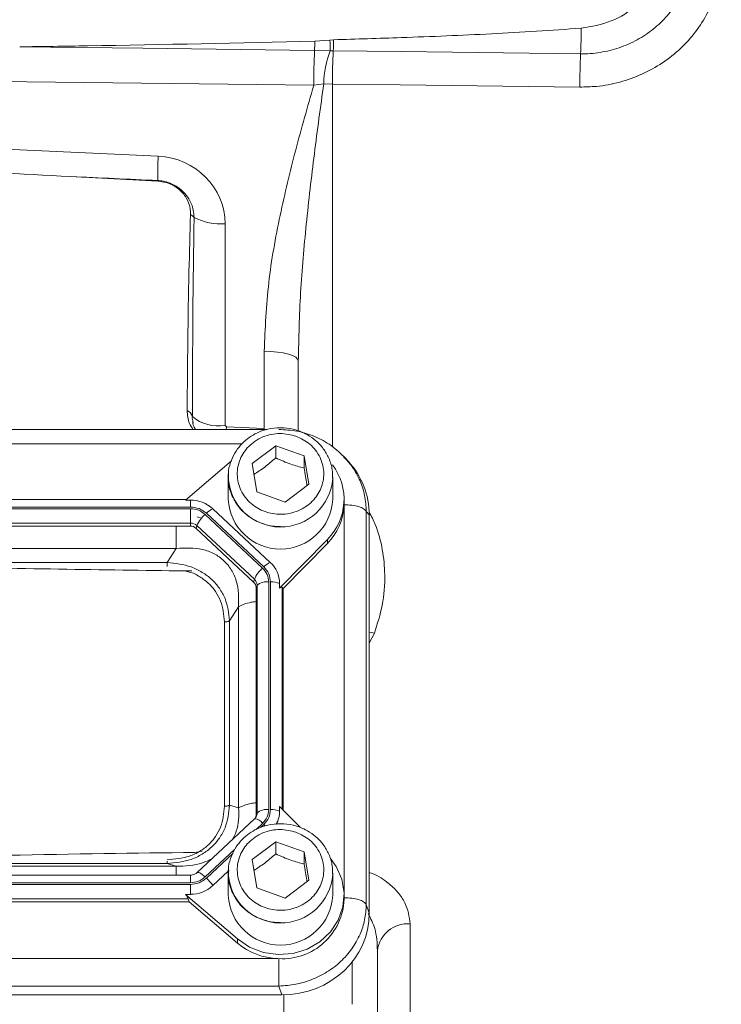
# Model space of a CAD drawing. Header units: inches. Extents: x 0.3 to 33.9, y 0.2 to 21.6.
# Tile 5 of 18: x 9.5 to 12, y 8.1 to 11.6. Entities that reach past the tile are written whole.
import ezdxf

# ---------------------------------------------------------------- set-up
doc = ezdxf.new("R2010")
doc.units = ezdxf.units.IN
doc.header["$MEASUREMENT"] = 0

msp = doc.modelspace()

# ---------------------------------------------------------------- linework, layer by layer
at = {"color": 7, "linetype": 'Continuous', "lineweight": 15}
for p, q in [((10.527, 11.4972), (10.5802, 11.501)), ((10.5802, 11.501), (10.5932, 11.5019)), ((10.5257, 11.4641), (10.5808, 11.4629)), ((8.7182, 11.3635), (10.523, 11.3409)), ((10.523, 11.3409), (10.5582, 11.3466)), ((10.5582, 11.3466), (10.5888, 11.3455)), ((9.9726, 11.0904), (8.7182, 11.1484)), ((9.6626, 11.0184), (9.9712, 11.0022)), ((10.209, 10.1382), (10.209, 10.8512)), ((10.3476, 10.4007), (10.3476, 10.1272)), ((10.4682, 10.1193), (10.4682, 10.3662)), ((10.0954, 10.1552), (10.0966, 10.1465)), ((10.2138, 10.1334), (10.209, 10.1382)), ((10.3476, 10.1272), (10.2138, 10.1334)), ((10.3573, 10.124), (7.0358, 10.124)), ((10.3044, 10.0029), (10.3883, 10.0663)), ((10.3883, 10.0663), (10.4891, 10.0302)), ((10.3883, 10.0233), (10.3883, 10.0663)), ((10.4891, 10.0302), (10.506, 9.9306)), ((10.4891, 10.0302), (10.4891, 9.9872)), ((10.2313, 10.0133), (10.0686, 9.8741)), ((10.3213, 9.9033), (10.3044, 10.0029)), ((10.6334, 10.0217), (10.6284, 10.0274)), ((10.6459, 10.0101), (10.6346, 10.0226)), ((10.2202, 9.9553), (10.2206, 9.9666)), ((10.2202, 9.9553), (10.2202, 9.8771)), ((10.506, 9.9306), (10.4221, 9.8671)), ((10.5902, 9.8771), (10.5902, 9.9553)), ((10.5902, 9.9553), (10.5902, 9.9513)), ((10.4221, 9.8671), (10.3213, 9.9033)), ((10.0713, 9.8764), (7.3641, 9.8764)), ((10.0686, 9.8741), (10.0864, 9.8741)), ((10.0864, 9.8741), (10.0864, 9.8494)), ((10.6301, 9.8575), (10.6302, 9.8628)), ((10.6302, 9.8628), (10.6302, 9.8771)), ((10.0864, 9.8494), (7.349, 9.8494)), ((10.0864, 9.8437), (7.349, 9.8437)), ((10.0864, 9.7927), (10.0864, 9.8437)), ((10.342, 9.6337), (10.1387, 9.8235)), ((10.3463, 9.6377), (10.143, 9.8275)), ((10.3691, 9.6536), (10.1658, 9.8434)), ((10.7088, 8.444), (10.7088, 9.8339)), ((10.7192, 9.8224), (10.7088, 9.8339)), ((10.7192, 8.4132), (10.7192, 9.8224)), ((10.0864, 9.7927), (7.349, 9.7927)), ((10.0864, 9.782), (10.0864, 9.7927)), ((10.1259, 9.8099), (10.1101, 9.815)), ((10.0864, 9.782), (7.349, 9.782)), ((10.1069, 9.7741), (10.1095, 9.7837)), ((10.3102, 9.5843), (10.1069, 9.7741)), ((10.3127, 9.594), (10.1095, 9.7837)), ((10.4019, 9.5629), (10.5711, 9.7352)), ((10.4147, 9.5616), (10.5711, 9.7209)), ((10.5711, 9.7352), (10.5711, 9.7209)), ((10.0363, 9.7031), (7.3991, 9.7031)), ((10.0043, 9.6532), (10.0363, 9.7031)), ((10.0043, 9.6532), (7.4312, 9.6532)), ((10.3102, 9.5843), (10.3127, 9.594)), ((10.3637, 8.7797), (10.3637, 9.5849)), ((10.3698, 8.7797), (10.3698, 9.5849)), ((10.4019, 9.5629), (10.4019, 9.5795)), ((10.3187, 9.5652), (10.3223, 9.5725)), ((10.3187, 8.76), (10.3187, 9.5652)), ((10.3223, 8.7673), (10.3223, 9.5725)), ((10.4147, 9.5616), (10.4111, 9.5652)), ((10.4147, 8.778), (10.4147, 9.5616)), ((10.2251, 9.4471), (10.2571, 9.4969)), ((10.2571, 8.7853), (10.2571, 9.4969)), ((10.2069, 8.7916), (10.2069, 9.4433)), ((10.2251, 8.7954), (10.2251, 9.4471)), ((10.2251, 8.7954), (10.2571, 8.7853)), ((10.4019, 8.791), (10.4019, 8.7744)), ((10.4747, 8.7169), (10.4019, 8.791)), ((10.3133, 8.7466), (10.1101, 8.5568)), ((10.3192, 8.7545), (10.3145, 8.7472)), ((10.3191, 8.7542), (10.3186, 8.7533)), ((10.3187, 8.76), (10.3223, 8.7673)), ((10.3044, 8.6025), (10.3883, 8.6659)), ((10.3883, 8.6659), (10.4891, 8.6298)), ((10.3883, 8.6229), (10.3883, 8.6659)), ((10.1007, 8.6279), (10.1277, 8.6325)), ((10.3213, 8.5029), (10.3044, 8.6025)), ((10.4891, 8.6298), (10.506, 8.5302)), ((10.4891, 8.6298), (10.4891, 8.5868)), ((7.3991, 8.5792), (10.0363, 8.5792)), ((7.4312, 8.5892), (10.0043, 8.5892)), ((10.0363, 8.5792), (10.0043, 8.5892)), ((10.2202, 8.5549), (10.2206, 8.5662)), ((10.0864, 8.5479), (7.349, 8.5479)), ((10.1658, 8.5105), (10.2203, 8.5614)), ((10.2202, 8.5549), (10.2202, 8.4768)), ((10.2211, 8.5621), (10.2233, 8.5642)), ((10.5902, 8.4768), (10.5902, 8.5549)), ((10.5902, 8.5549), (10.5902, 8.5509)), ((7.349, 8.5209), (10.0864, 8.5209)), ((7.349, 8.5152), (10.0864, 8.5152)), ((10.0864, 8.5152), (10.0864, 8.4798)), ((10.4221, 8.4668), (10.3213, 8.5029)), ((10.506, 8.5302), (10.4221, 8.4668)), ((7.3568, 8.4642), (10.0786, 8.4642)), ((10.0686, 8.4798), (10.2532, 8.3219)), ((10.0864, 8.4798), (10.0686, 8.4798)), ((10.0786, 8.4642), (10.0825, 8.4536)), ((10.6302, 8.4624), (10.6302, 8.4768)), ((7.3529, 8.4536), (10.0825, 8.4536)), ((10.2532, 8.3076), (10.0825, 8.4536)), ((10.7088, 8.444), (10.7192, 8.4132)), ((10.864, 7.7725), (10.864, 8.3753)), ((10.2532, 8.3219), (10.2532, 8.3076)), ((7.0392, 8.2525), (10.3963, 8.2525)), ((10.7482, 7.02), (10.7482, 8.2814)), ((10.6582, 8.2311), (10.6582, 8.2399)), ((10.6582, 8.0909), (10.6582, 8.2311)), ((7.0358, 8.1553), (10.3996, 8.1553)), ((10.41, 8.1245), (10.3996, 8.1553)), ((7.0254, 8.1245), (10.41, 8.1245))]:
    msp.add_line(p, q, dxfattribs=at)
at = {"color": 8, "linetype": 'Continuous', "lineweight": 15}
for p, q in [((10.5888, 10.062), (10.5888, 11.3455)), ((10.2138, 10.1334), (10.2135, 10.124)), ((10.3476, 10.1272), (10.3474, 10.124)), ((10.2688, 10.0727), (7.1659, 10.0727)), ((10.63, 8.4851), (10.63, 9.8544)), ((10.4111, 8.7816), (10.4111, 9.5652)), ((10.7192, 9.368), (10.7372, 9.4029)), ((10.3186, 8.7091), (10.342, 8.7309)), ((10.3346, 8.716), (10.3463, 8.7269)), ((10.1387, 8.5412), (10.2428, 8.6384)), ((10.143, 8.5371), (10.2365, 8.6244)), ((10.0864, 8.5209), (10.0864, 8.5479)), ((10.4169, 8.1246), (10.4169, 8.0048))]:
    msp.add_line(p, q, dxfattribs=at)
at = {"color": 7, "linetype": 'Continuous', "lineweight": 15, "flags": 128}
for points in [[(9.4825, 11.4771), (9.9176, 11.4717), (10.0905, 11.4695), (10.5257, 11.4641)], [(10.5917, 11.4631), (10.8316, 11.4601), (11.4669, 11.4521)], [(10.5888, 11.3455), (10.8287, 11.3425), (11.464, 11.3346)], [(10.3476, 10.4007), (10.3713, 10.3998), (10.3941, 10.3977), (10.4149, 10.3944), (10.4331, 10.3902), (10.448, 10.385), (10.4591, 10.3791), (10.4659, 10.3728), (10.4682, 10.3662)], [(10.3145, 8.7472), (10.3141, 8.7471), (10.3133, 8.7466)], [(10.2532, 8.3219), (10.296, 8.2931), (10.3448, 8.2744), (10.3969, 8.2668), (10.4495, 8.2708), (10.4996, 8.2861), (10.5446, 8.3118), (10.5819, 8.3467), (10.6094, 8.3886), (10.6258, 8.4354), (10.6301, 8.4845), (10.6219, 8.5332), (10.6019, 8.5787), (10.5819, 8.6068)]]:
    msp.add_lwpolyline(points, dxfattribs=at)
at = {"color": 8, "linetype": 'Continuous', "lineweight": 15, "flags": 128}
for points in [[(10.7372, 9.4029), (10.72, 9.4072), (10.7192, 9.4074)], [(10.3463, 8.7269), (10.3496, 8.7238), (10.3513, 8.7221)], [(10.1101, 8.5568), (10.1108, 8.5573), (10.113, 8.5576), (10.116, 8.557), (10.1196, 8.5555), (10.1239, 8.553), (10.1286, 8.5497), (10.1336, 8.5457), (10.1387, 8.5412)]]:
    msp.add_lwpolyline(points, dxfattribs=at)
at = {"color": 7, "linetype": 'Continuous', "lineweight": 15}
for centre, radius, start, end in [((8.9704, 11.5682), 2.4992, 357.3388, 359.4152), ((8.7849, 11.5475), 1.7428, 357.255, 358.3459), ((9.7042, 11.468), 0.8766, 359.6626, 2.1531), ((8.8842, 11.5485), 1.7096, 357.1369, 358.4365), ((13.4543, 11.3376), 2.9313, 177.527, 179.9357), ((10.9192, 11.3367), 0.3611, 159.5592, 178.4388), ((13.3543, 11.337), 2.7655, 177.3867, 179.8234), ((14.2233, 11.326), 2.7593, 177.3806, 179.8217), ((11.0249, 11.028), 1.0542, 176.6087, 181.3049), ((9.9548, 11.0016), 0.0164, 2.1084, 8.4175), ((10.0602, 10.8367), 0.054, 43.3778, 60.3959), ((10.1951, 11.0609), 0.2102, 242.9163, 273.8074), ((10.0623, 10.1614), 0.0321, 15.2535, 66.7496), ((10.1849, 10.2776), 0.1414, 229.6466, 279.8158), ((10.4297, 9.877), 0.2002, 314.9156, 37.3705), ((10.0871, 9.7577), 0.1163, 47.41, 90.3068), ((10.4052, 9.8859), 0.1852, 182.7192, 357.2808), ((10.4271, 9.8642), 0.2031, 315.1299, 357.2497), ((10.2093, 9.7409), 0.1086, 130.5234, 156.7764), ((10.1958, 9.7761), 0.0737, 114.0485, 135.7259), ((10.0866, 9.7589), 0.0338, 47.4107, 90.3063), ((10.0866, 9.752), 0.0301, 47.4102, 90.3066), ((10.3991, 9.5863), 0.0737, 114.0488, 135.7256), ((10.3005, 9.5789), 0.1014, 0.3768, 47.4753), ((10.4126, 9.5511), 0.1086, 130.5235, 156.7764), ((10.2925, 9.565), 0.0262, 0.3771, 47.475), ((10.2928, 9.5723), 0.0294, 0.3771, 47.4751), ((10.3566, 9.5334), 0.052, 82.2094, 131.2633), ((10.3719, 9.4986), 0.0863, 69.6238, 91.4048), ((10.3566, 8.7282), 0.052, 82.2101, 131.2626), ((10.3719, 8.6935), 0.0863, 69.6236, 91.4044), ((10.2932, 8.7601), 0.0255, 338.365, 359.9563), ((10.3027, 8.7745), 0.0993, 331.5474, 359.8978), ((10.0406, 8.4265), 0.1508, 33.8556, 47.1911), ((10.0871, 8.5962), 0.1163, 269.6931, 312.5897), ((10.4052, 8.4855), 0.1852, 182.7192, 357.2808), ((10.4121, 8.4703), 0.2182, 266.7038, 357.9341), ((10.8556, 8.2673), 0.1084, 85.5614, 172.5016), ((10.4039, 8.4859), 0.2335, 229.8033, 268.1238)]:
    msp.add_arc(centre, radius, start, end, dxfattribs=at)
at = {"color": 8, "linetype": 'Continuous', "lineweight": 15}
for centre, radius, start, end in [((10.4053, 9.9642), 0.1853, 182.7629, 356.01), ((10.3092, 8.7069), 0.0406, 36.182, 82.5127), ((10.2935, 8.7674), 0.0288, 332.7517, 359.9036), ((10.4053, 8.5638), 0.1853, 182.7629, 356.0099)]:
    msp.add_arc(centre, radius, start, end, dxfattribs=at)
at = {"color": 7, "linetype": 'Continuous', "lineweight": 15}
for centre, major_axis, ratio, start_param, end_param in [((11.0552, 11.0736), (3.1511, -0.1027), 0.035536, 3.878034, 4.255791), ((9.964, 10.8543), (0.2415, -0.0428), 0.962793, 0.168803, 1.704693), ((42.9451, 9.5984), (75.3191, -3.441), 0.001485, 4.254756, 4.259315), ((10.2132, 9.9614), (-0.0043, 2.6055), 0.046027, 1.212987, 1.490656), ((10.4004, 9.8135), (0.313, 0.0656), 0.927683, 6.091166, 6.782759), ((8.1434, 9.7793), (3.4384, -0.1121), 0.032567, 5.01757, 5.315642), ((10.3698, 9.5204), (0.0413, 0.0448), 0.170211, 6.275096, 6.798785), ((8.1434, 8.472), (3.4384, 0.1121), 0.032567, 0.964148, 1.401772), ((10.0335, 8.5002), (0.0452, -0.0412), 0.184584, 0.341071, 0.86476), ((10.4004, 8.4222), (0.313, -0.0656), 0.927683, 4.934566, 6.475204)]:
    msp.add_ellipse(centre, major_axis=major_axis, ratio=ratio, start_param=start_param, end_param=end_param, dxfattribs=at)
for points, knots in [([(11.464, 11.3346), (11.4837, 11.335), (11.5314, 11.336), (11.606, 11.3503), (11.6848, 11.3782), (11.7574, 11.4186), (11.8217, 11.4693), (11.8756, 11.5293), (11.9179, 11.596), (11.9474, 11.6679), (11.9636, 11.7428), (11.9653, 11.8187), (11.9532, 11.8935), (11.9268, 11.9647), (11.8875, 12.0306), (11.8362, 12.089), (11.7749, 12.1389), (11.705, 12.179), (11.6285, 12.2086), (11.5474, 12.2276), (11.4918, 12.2306), (11.464, 12.2321)], [0, 0, 0, 0, 0.038378, 0.09291, 0.14744, 0.201566, 0.255685, 0.308751, 0.361806, 0.414177, 0.466541, 0.51909, 0.571642, 0.624715, 0.677797, 0.731116, 0.784444, 0.838115, 0.891792, 0.945895, 1, 1, 1, 1]), ([(11.4695, 11.5427), (11.5056, 11.5489), (11.5776, 11.5613), (11.6608, 11.6158), (11.7044, 11.6699), (11.722, 11.7044), (11.7243, 11.718), (11.725, 11.7221)], [0, 0, 0, 0, 0.322606, 0.642638, 0.869131, 0.960935, 1, 1, 1, 1]), ([(10.5932, 11.5019), (10.6732, 11.5044), (10.8593, 11.5103), (11.1515, 11.5216), (11.3635, 11.5357), (11.4695, 11.5427)], [0, 0, 0, 0, 0.273533, 0.636702, 1, 1, 1, 1]), ([(9.4825, 11.4771), (9.5625, 11.4781), (9.9107, 11.4826), (10.2588, 11.4908), (10.527, 11.4972)], [0, 0, 0, 0, 0.2297206, 1, 1, 1, 1]), ([(10.5808, 11.4629), (10.5824, 11.4629), (10.5861, 11.4631), (10.5897, 11.4631), (10.5917, 11.4631)], [0, 0, 0, 0, 0.448953, 1, 1, 1, 1]), ([(10.523, 11.3409), (10.501, 11.2648), (10.4571, 11.1125), (10.4018, 10.8802), (10.3582, 10.643), (10.3511, 10.4817), (10.3476, 10.4007)], [0, 0, 0, 0, 0.247523, 0.495355, 0.746644, 1, 1, 1, 1]), ([(10.4682, 10.3662), (10.47, 10.447), (10.4737, 10.6089), (10.4959, 10.8534), (10.5241, 11.0999), (10.5469, 11.2643), (10.5582, 11.3466)], [0, 0, 0, 0, 0.243652, 0.488293, 0.743873, 1, 1, 1, 1]), ([(10.0994, 10.8738), (10.0989, 10.8825), (10.0975, 10.9055), (10.0843, 10.9373), (10.0601, 10.9681), (10.0278, 10.9914), (9.9952, 11.0021), (9.9758, 11.0037), (9.971, 11.004)], [0, 0, 0, 0, 0.133793, 0.349994, 0.507744, 0.714733, 0.929626, 1, 1, 1, 1]), ([(9.9712, 11.0022), (9.9847, 11.0002), (10.0119, 10.9962), (10.0472, 10.9747), (10.0732, 10.9443), (10.0859, 10.912), (10.0866, 10.8913), (10.0868, 10.8836)], [0, 0, 0, 0, 0.215697, 0.431707, 0.649626, 0.869325, 1, 1, 1, 1]), ([(10.0868, 10.8836), (10.0849, 10.8165), (10.0783, 10.5856), (10.0764, 10.3547), (10.075, 10.1909)], [0, 0, 0, 0, 0.290691, 1, 1, 1, 1]), ([(10.075, 10.1909), (10.076, 10.175), (10.0775, 10.151), (10.091, 10.1309), (10.0955, 10.124)], [0, 0, 0, 0, 0.660171, 1, 1, 1, 1]), ([(10.0946, 10.156), (10.0943, 10.1569), (10.093, 10.1614), (10.0932, 10.166), (10.0933, 10.1698)], [0, 0, 0, 0, 0.194042, 1, 1, 1, 1]), ([(10.1042, 10.124), (10.1038, 10.1246), (10.0977, 10.1338), (10.0944, 10.145), (10.0945, 10.1551), (10.0946, 10.156)], [0, 0, 0, 0, 0.057402, 0.912563, 1, 1, 1, 1]), ([(10.4052, 10.1301), (10.39, 10.1291), (10.3687, 10.1278), (10.3386, 10.1189), (10.3141, 10.1084), (10.2874, 10.0913), (10.2629, 10.0686), (10.2419, 10.0403), (10.2276, 10.0068), (10.2203, 9.9814), (10.2209, 9.9678), (10.2209, 9.9668)], [0, 0, 0, 0, 0.164505, 0.230487, 0.340119, 0.454517, 0.578027, 0.708405, 0.845356, 0.989234, 1, 1, 1, 1]), ([(10.46, 10.1001), (10.4773, 10.0919), (10.5038, 10.0792), (10.5302, 10.0507), (10.546, 10.0253), (10.5558, 9.9972), (10.5602, 9.96), (10.5515, 9.9143), (10.5252, 9.8749), (10.4952, 9.85), (10.4679, 9.8353), (10.4379, 9.8262), (10.398, 9.822), (10.3491, 9.8302), (10.3068, 9.8547), (10.2802, 9.8827), (10.2644, 9.9082), (10.2547, 9.9362), (10.2502, 9.9734), (10.2589, 10.0191), (10.2852, 10.0586), (10.3152, 10.0835), (10.3425, 10.0982), (10.3725, 10.1072), (10.4126, 10.1119), (10.4413, 10.1047), (10.46, 10.1001)], [0, 0, 0, 0, 0.059864, 0.09209, 0.125, 0.15791, 0.190136, 0.25, 0.309864, 0.34209, 0.375, 0.40791, 0.440136, 0.5, 0.559864, 0.59209, 0.625, 0.65791, 0.690136, 0.75, 0.809864, 0.84209, 0.875, 0.90791, 0.940136, 1, 1, 1, 1]), ([(10.6348, 10.0224), (10.6187, 10.0379), (10.5867, 10.0689), (10.5273, 10.1005), (10.4642, 10.1204), (10.4209, 10.1227), (10.3996, 10.1238)], [0, 0, 0, 0, 0.2567612, 0.5107316, 0.7594852, 1, 1, 1, 1]), ([(10.5892, 9.9513), (10.5893, 9.9613), (10.5895, 9.9855), (10.578, 10.0215), (10.5579, 10.0565), (10.5318, 10.0845), (10.5032, 10.1047), (10.4756, 10.1176), (10.4439, 10.1276), (10.4203, 10.1291), (10.4052, 10.1301)], [0, 0, 0, 0, 0.106185, 0.259606, 0.396998, 0.531715, 0.658742, 0.759341, 0.845825, 1, 1, 1, 1]), ([(10.3109, 9.9644), (10.3237, 9.9727), (10.3496, 9.9897), (10.3753, 10.012), (10.3883, 10.0233)], [0, 0, 0, 0, 0.495551, 1, 1, 1, 1]), ([(10.3883, 10.0233), (10.4063, 10.0153), (10.44, 10.0003), (10.4735, 9.9913), (10.4891, 9.9872)], [0, 0, 0, 0, 0.534746, 1, 1, 1, 1]), ([(10.2209, 9.9668), (10.2208, 9.9543), (10.2204, 9.9275), (10.2323, 9.889), (10.2525, 9.8541), (10.2786, 9.826), (10.3072, 9.8058), (10.3348, 9.7929), (10.3666, 9.7829), (10.3901, 9.7814), (10.4052, 9.7804)], [0, 0, 0, 0, 0.1299144, 0.2792621, 0.4130066, 0.5441471, 0.667802, 0.7657303, 0.8499186, 1, 1, 1, 1]), ([(10.4891, 9.9872), (10.4922, 9.9674), (10.4955, 9.9455), (10.4989, 9.9272), (10.4992, 9.9254)], [0, 0, 0, 0, 0.9011946, 1, 1, 1, 1]), ([(10.7088, 9.8339), (10.7063, 9.8371), (10.7012, 9.8435), (10.6824, 9.8512), (10.6581, 9.8565), (10.6394, 9.8572), (10.6301, 9.8575)], [0, 0, 0, 0, 0.250002, 0.500002, 0.75, 1, 1, 1, 1]), ([(10.0864, 9.8494), (10.097, 9.8484), (10.1182, 9.8464), (10.1348, 9.8338), (10.143, 9.8275)], [0, 0, 0, 0, 0.499999, 1, 1, 1, 1]), ([(10.0864, 9.8437), (10.0962, 9.8428), (10.1158, 9.8409), (10.1311, 9.8293), (10.1387, 9.8235)], [0, 0, 0, 0, 0.4999995, 1, 1, 1, 1]), ([(10.2571, 9.4969), (10.2572, 9.5278), (10.2574, 9.5736), (10.2329, 9.6279), (10.206, 9.6612), (10.1708, 9.6858), (10.1144, 9.7071), (10.0677, 9.7047), (10.0363, 9.7031)], [0, 0, 0, 0, 0.257397, 0.381602, 0.5, 0.618394, 0.742603, 1, 1, 1, 1]), ([(10.2251, 9.4471), (10.222, 9.4739), (10.2173, 9.5143), (10.1902, 9.5625), (10.1629, 9.5942), (10.1289, 9.6198), (10.077, 9.6453), (10.0332, 9.6501), (10.0043, 9.6532)], [0, 0, 0, 0, 0.248978, 0.37606, 0.5, 0.623945, 0.751023, 1, 1, 1, 1]), ([(10.342, 9.6337), (10.3482, 9.6266), (10.3606, 9.6123), (10.3626, 9.594), (10.3637, 9.5849)], [0, 0, 0, 0, 0.5000012, 1, 1, 1, 1]), ([(10.3463, 9.6377), (10.353, 9.63), (10.3665, 9.6146), (10.3687, 9.5948), (10.3698, 9.5849)], [0, 0, 0, 0, 0.500002, 1, 1, 1, 1]), ([(10.2069, 9.4433), (10.2087, 9.4434), (10.2124, 9.4435), (10.2175, 9.4443), (10.222, 9.4454), (10.2241, 9.4465), (10.2251, 9.4471)], [0, 0, 0, 0, 0.249999, 0.499999, 0.749994, 1, 1, 1, 1]), ([(10.0043, 8.5892), (10.0332, 8.5918), (10.077, 8.5957), (10.1289, 8.6208), (10.1629, 8.6462), (10.1902, 8.6781), (10.2173, 8.7268), (10.222, 8.768), (10.2251, 8.7954)], [0, 0, 0, 0, 0.248977, 0.376059, 0.5, 0.623945, 0.751023, 1, 1, 1, 1]), ([(10.0043, 8.6024), (10.0312, 8.6047), (10.0717, 8.608), (10.12, 8.6308), (10.1514, 8.6543), (10.1764, 8.6836), (10.2009, 8.7286), (10.2045, 8.7664), (10.2069, 8.7916)], [0, 0, 0, 0, 0.250062, 0.376147, 0.5, 0.62379, 0.749939, 1, 1, 1, 1]), ([(10.2069, 8.7916), (10.2087, 8.7916), (10.2124, 8.7917), (10.2175, 8.7925), (10.222, 8.7937), (10.2241, 8.7948), (10.2251, 8.7954)], [0, 0, 0, 0, 0.249999, 0.499998, 0.750005, 1, 1, 1, 1]), ([(10.2347, 8.6731), (10.2399, 8.683), (10.2588, 8.7186), (10.2578, 8.7573), (10.2571, 8.7853)], [0, 0, 0, 0, 0.276861, 1, 1, 1, 1]), ([(10.3637, 8.7797), (10.3626, 8.7706), (10.3606, 8.7523), (10.3482, 8.7381), (10.342, 8.7309)], [0, 0, 0, 0, 0.500001, 1, 1, 1, 1]), ([(10.3698, 8.7797), (10.3687, 8.7698), (10.3665, 8.7501), (10.353, 8.7346), (10.3463, 8.7269)], [0, 0, 0, 0, 0.500001, 1, 1, 1, 1]), ([(10.4052, 8.7297), (10.39, 8.7288), (10.3687, 8.7274), (10.3386, 8.7185), (10.3141, 8.708), (10.2874, 8.6909), (10.2629, 8.6683), (10.2419, 8.6399), (10.2276, 8.6064), (10.2203, 8.581), (10.2209, 8.5674), (10.2209, 8.5664)], [0, 0, 0, 0, 0.164505, 0.230487, 0.340119, 0.454516, 0.578026, 0.708404, 0.845356, 0.989233, 1, 1, 1, 1]), ([(10.46, 8.6997), (10.4773, 8.6915), (10.5038, 8.6788), (10.5302, 8.6503), (10.546, 8.6249), (10.5558, 8.5969), (10.5602, 8.5596), (10.5515, 8.5139), (10.5252, 8.4745), (10.4952, 8.4496), (10.4679, 8.4349), (10.4379, 8.4258), (10.398, 8.4216), (10.3491, 8.4298), (10.3068, 8.4543), (10.2802, 8.4823), (10.2644, 8.5078), (10.2547, 8.5358), (10.2502, 8.5731), (10.2589, 8.6188), (10.2852, 8.6582), (10.3152, 8.6831), (10.3425, 8.6978), (10.3725, 8.7068), (10.4126, 8.7115), (10.4413, 8.7044), (10.46, 8.6997)], [0, 0, 0, 0, 0.059864, 0.09209, 0.125, 0.15791, 0.190136, 0.25, 0.309864, 0.34209, 0.375, 0.40791, 0.440136, 0.5, 0.559864, 0.59209, 0.625, 0.65791, 0.690136, 0.75, 0.809864, 0.84209, 0.875, 0.90791, 0.940136, 1, 1, 1, 1]), ([(10.5892, 8.551), (10.5893, 8.5609), (10.5895, 8.5852), (10.578, 8.6212), (10.5579, 8.6561), (10.5318, 8.6841), (10.5032, 8.7043), (10.4756, 8.7172), (10.4439, 8.7272), (10.4203, 8.7287), (10.4052, 8.7297)], [0, 0, 0, 0, 0.106184, 0.259606, 0.396997, 0.531715, 0.658741, 0.759341, 0.845825, 1, 1, 1, 1]), ([(10.0363, 8.5792), (10.068, 8.5801), (10.1119, 8.5814), (10.1511, 8.6001), (10.1619, 8.6052)], [0, 0, 0, 0, 0.72314, 1, 1, 1, 1]), ([(10.3109, 8.564), (10.3237, 8.5724), (10.3496, 8.5893), (10.3753, 8.6117), (10.3883, 8.6229)], [0, 0, 0, 0, 0.495552, 1, 1, 1, 1]), ([(10.3883, 8.6229), (10.4063, 8.6149), (10.44, 8.5999), (10.4735, 8.591), (10.4891, 8.5868)], [0, 0, 0, 0, 0.5347461, 1, 1, 1, 1]), ([(10.2209, 8.5664), (10.2208, 8.5539), (10.2204, 8.5271), (10.2323, 8.4886), (10.2525, 8.4537), (10.2786, 8.4257), (10.3072, 8.4054), (10.3348, 8.3926), (10.3666, 8.3825), (10.3901, 8.381), (10.4052, 8.38)], [0, 0, 0, 0, 0.129914, 0.279262, 0.413006, 0.544147, 0.667802, 0.76573, 0.849919, 1, 1, 1, 1]), ([(10.4891, 8.5868), (10.4922, 8.567), (10.4955, 8.5451), (10.4989, 8.5268), (10.4992, 8.525)], [0, 0, 0, 0, 0.9011946, 1, 1, 1, 1]), ([(10.1099, 8.5568), (10.1098, 8.5567), (10.1084, 8.5548), (10.1041, 8.5523), (10.0978, 8.5494), (10.0917, 8.5481), (10.0878, 8.5479), (10.0864, 8.5479)], [0, 0, 0, 0, 0.032115, 0.319528, 0.567073, 0.852745, 1, 1, 1, 1]), ([(10.1387, 8.5412), (10.1311, 8.5354), (10.1158, 8.5238), (10.0962, 8.5219), (10.0864, 8.5209)], [0, 0, 0, 0, 0.5, 1, 1, 1, 1]), ([(10.143, 8.5371), (10.1348, 8.5308), (10.1182, 8.5183), (10.097, 8.5162), (10.0864, 8.5152)], [0, 0, 0, 0, 0.5, 1, 1, 1, 1]), ([(10.6301, 8.4677), (10.6394, 8.4673), (10.6581, 8.4666), (10.6824, 8.4614), (10.7012, 8.4537), (10.7063, 8.4472), (10.7088, 8.444)], [0, 0, 0, 0, 0.2500005, 0.5000001, 0.7500002, 1, 1, 1, 1]), ([(10.3996, 8.1553), (10.4195, 8.1567), (10.4584, 8.1595), (10.5061, 8.1738), (10.5426, 8.1897), (10.5787, 8.2098), (10.6193, 8.2408), (10.6592, 8.2863), (10.6874, 8.3366), (10.7052, 8.3899), (10.7076, 8.4257), (10.7088, 8.444)], [0, 0, 0, 0, 0.123096, 0.24092, 0.306486, 0.371549, 0.500085, 0.628624, 0.75908, 0.876905, 1, 1, 1, 1]), ([(10.3996, 8.1553), (10.3996, 8.1609), (10.3996, 8.1721), (10.3996, 8.1973), (10.3996, 8.2253), (10.3996, 8.2434), (10.3996, 8.2524)], [0, 0, 0, 0, 0.250001, 0.5, 0.749999, 1, 1, 1, 1])]:
    msp.add_open_spline(points, degree=3, knots=knots, dxfattribs=at)
at = {"color": 8, "linetype": 'Continuous', "lineweight": 15}
for points, knots in [([(11.4669, 11.4521), (11.4696, 11.4521), (11.4957, 11.452), (11.5451, 11.4568), (11.6127, 11.4749), (11.6756, 11.5044), (11.7319, 11.5436), (11.7797, 11.5916), (11.8175, 11.6457), (11.844, 11.7045), (11.8582, 11.7613), (11.8638, 11.8365), (11.8475, 11.9284), (11.7896, 12.0303), (11.7129, 12.0965), (11.6561, 12.1298), (11.6327, 12.1379), (11.63, 12.1388)], [0, 0, 0, 0, 0.007676, 0.074259, 0.140841, 0.206971, 0.273099, 0.338682, 0.404256, 0.467374, 0.530484, 0.580261, 0.696081, 0.810539, 0.928881, 0.991938, 1, 1, 1, 1]), ([(10.7088, 9.8339), (10.7076, 9.8527), (10.7052, 9.8896), (10.6905, 9.9347), (10.6737, 9.969), (10.657, 9.9966), (10.6418, 10.0128), (10.6334, 10.0217)], [0, 0, 0, 0, 0.274057, 0.536375, 0.68235, 0.827203, 1, 1, 1, 1]), ([(10.7372, 9.4029), (10.7478, 9.4359), (10.7693, 9.5028), (10.7769, 9.6034), (10.7676, 9.6994), (10.7483, 9.7749), (10.7265, 9.8175), (10.719, 9.8323)], [0, 0, 0, 0, 0.238612, 0.484653, 0.684846, 0.890724, 1, 1, 1, 1]), ([(10.0363, 9.7031), (10.0363, 9.7117), (10.0363, 9.729), (10.0363, 9.7567), (10.0363, 9.7746), (10.0363, 9.782)], [0, 0, 0, 0, 0.368963, 0.737928, 1, 1, 1, 1]), ([(10.0043, 9.6388), (10.0043, 9.6403), (10.0043, 9.6437), (10.0043, 9.6487), (10.0043, 9.6517), (10.0043, 9.6532)], [0, 0, 0, 0, 0.289888, 0.644936, 1, 1, 1, 1]), ([(10.2069, 9.4433), (10.2045, 9.4685), (10.2009, 9.5063), (10.1764, 9.5513), (10.1514, 9.5808), (10.1198, 9.6034), (10.0933, 9.6186), (10.0766, 9.6208), (10.0732, 9.6213)], [0, 0, 0, 0, 0.319941, 0.481261, 0.639724, 0.798107, 0.959508, 1, 1, 1, 1]), ([(10.2571, 9.4969), (10.2631, 9.5), (10.275, 9.5061), (10.2969, 9.5124), (10.3127, 9.5145), (10.3187, 9.5152)], [0, 0, 0, 0, 0.383143, 0.766285, 1, 1, 1, 1]), ([(10.2571, 8.7853), (10.2631, 8.7884), (10.275, 8.7946), (10.2969, 8.8008), (10.3127, 8.8029), (10.3187, 8.8037)], [0, 0, 0, 0, 0.383142, 0.766285, 1, 1, 1, 1]), ([(10.0043, 8.5892), (10.0043, 8.5896), (10.0043, 8.5905), (10.0043, 8.5932), (10.0043, 8.5957), (10.0043, 8.5969)], [0, 0, 0, 0, 0.355062, 0.710113, 1, 1, 1, 1]), ([(10.0363, 8.5479), (10.0363, 8.5499), (10.0363, 8.5597), (10.0363, 8.5716), (10.0363, 8.5767), (10.0363, 8.5792)], [0, 0, 0, 0, 0.1169133, 0.5584565, 1, 1, 1, 1]), ([(10.864, 8.3753), (10.8605, 8.4005), (10.8551, 8.4387), (10.8217, 8.4873), (10.7972, 8.5113), (10.7654, 8.5352), (10.7447, 8.5502), (10.7201, 8.5561), (10.7192, 8.5563)], [0, 0, 0, 0, 0.362179, 0.550651, 0.738841, 0.760501, 0.990963, 1, 1, 1, 1]), ([(10.7157, 8.4123), (10.7244, 8.3947), (10.7452, 8.3526), (10.7471, 8.3076), (10.7482, 8.2814)], [0, 0, 0, 0, 0.417804, 1, 1, 1, 1])]:
    msp.add_open_spline(points, degree=3, knots=knots, dxfattribs=at)

doc.saveas('drawing.dxf')
